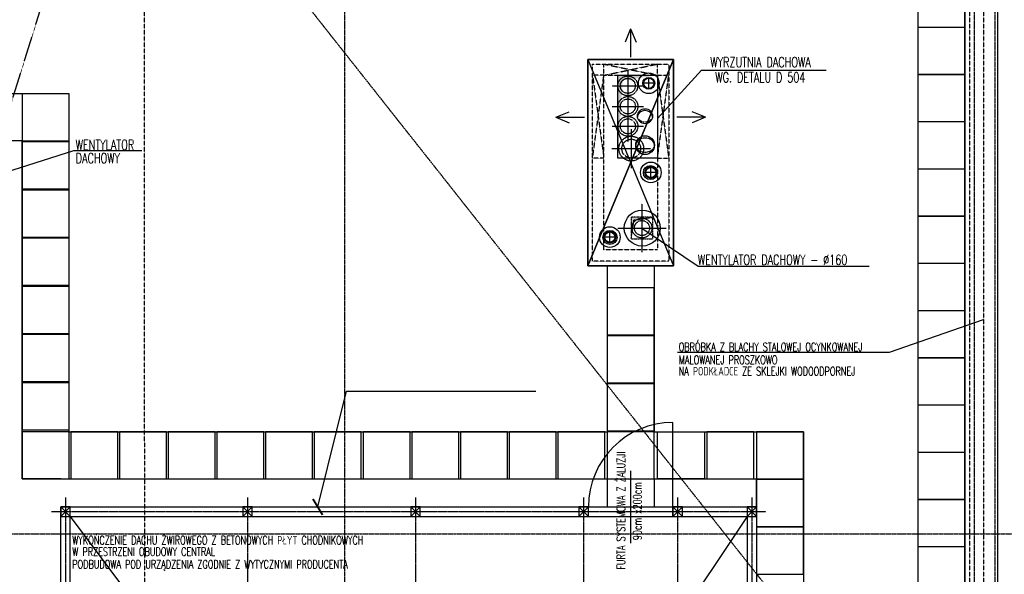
# Model space of a CAD drawing. Extents: x -7228 to 74941, y -112898 to 85621.
# Tile 16 of 256: x 52392 to 53440, y -100104 to -99514. Entities that reach past the tile are written whole.
import ezdxf

# ---------------------------------------------------------------- set-up
doc = ezdxf.new("R2010")
doc.units = 0
for name, pattern in [('CENTER', [2, 1.25, -0.25, 0.25, -0.25]), ('DASHDOT', [1, 0.5, -0.25, 0, -0.25]), ('DASHED', [0.75, 0.5, -0.25])]:
    doc.linetypes.add(name, pattern=pattern)
doc.layers.get('0').update_dxf_attribs({"color": 101, "linetype": 'CONTINUOUS'})
for name, color, linetype in [('Drz-widok', 5, 'CONTINUOUS'), ('FLUID-W.1', 7, 'CONTINUOUS'), ('FLUID-W.1a', 7, 'CONTINUOUS'), ('Ins-kan', 54, 'CONTINUOUS'), ('Ins-went', 141, 'CONTINUOUS'), ('Krzychu - Warstwa detali na rzutach', 232, 'CONTINUOUS'), ('m-went-urządzenia', 51, 'CONTINUOUS'), ('Os-osie', 14, 'CENTER'), ('Os-osie glowne', 1, 'CENTER'), ('Pzt-chodniki-hatch', 252, 'CONTINUOUS'), ('Sc-metal', 141, 'CONTINUOUS'), ('Sch-opis', 51, 'CONTINUOUS'), ('W-idok', 8, 'CONTINUOUS'), ('W-izol-w', 144, 'CONTINUOUS'), ('W-otwor-strop', 1, 'CONTINUOUS'), ('W-widok-spadki', 61, 'CONTINUOUS')]:
    doc.layers.add(name, color=color, linetype=linetype)
doc.styles.add('ROMANS', font='romans', dxfattribs={"width": 0.85})
doc.styles.add('tab-bud$0$ROMANS', font='romans', dxfattribs={"width": 0.7})
doc.dimstyles.new('CHMIELNA', dxfattribs={"dimscale": 3.5, "dimtxt": 4, "dimasz": 1.5, "dimexe": 3, "dimexo": 0, "dimgap": 1, "dimtad": 1, "dimdec": 1, "dimrnd": 0.5, "dimzin": 12, "dimdsep": 46, "dimtxsty": 'ROMANS', "dimblk": 'DIMTICK', "dimcen": 0.09, "dimse1": 1, "dimse2": 1, "dimclrd": 143, "dimclrt": 53, "dimadec": 0, "dimazin": 0, "dimtfac": 1, "dimtdec": 1, "dimtix": 1, "dimtmove": 2, "dimatfit": 2, "dimldrblk": 'ARCHTICK', "dimfxl": 0, "dimtolj": 1, "dimtzin": 0, "dimarcsym": 0})

# ---------------------------------------------------------------- blocks, each defined once
blk = doc.blocks.new('DIMTICK')
for p, q in [((0, 1), (0, -1)), ((-1, 0), (1, 0))]:
    blk.add_line(p, q)
at = {"const_width": 0.141}
blk.add_lwpolyline([(0.707, 0.707), (-0.707, -0.707)], dxfattribs=at)
blk = doc.blocks.new('*U2911')
at = {"color": 0, "linetype": 'ByBlock', "lineweight": -2}
blk.add_circle((0, 0), 80, dxfattribs=at)
at = {"color": 4, "linetype": 'DASHED'}
blk.add_ellipse((0, 0), major_axis=(0, 80), ratio=0.75, start_param=0, end_param=3.141593, dxfattribs=at)
at = {"color": 4, "linetype": 'Continuous'}
blk.add_ellipse((0, 0), major_axis=(0, 80), ratio=0.75, start_param=3.141593, end_param=6.283185, dxfattribs=at)
blk = doc.blocks.new('*U2926')
at = {"color": 0, "linetype": 'ByBlock', "lineweight": -2}
blk.add_circle((0, 0), 100, dxfattribs=at)
at = {"color": 4, "linetype": 'DASHED'}
blk.add_ellipse((0, 0), major_axis=(0, 100), ratio=0.75, start_param=0, end_param=3.141593, dxfattribs=at)
at = {"color": 4, "linetype": 'Continuous'}
blk.add_ellipse((0, 0), major_axis=(0, 100), ratio=0.75, start_param=3.141593, end_param=6.283185, dxfattribs=at)
blk = doc.blocks.new('_STRZAŁKA_WENT')
for q in [(-6, -14), (0, -30.2), (6, -14)]:
    blk.add_line((0, 0), q)

msp = doc.modelspace()

# ---------------------------------------------------------------- hatches: boundary and pattern name
at = {"layer": 'W-otwor-strop'}
msp.add_hatch(color=256, dxfattribs=at).paths.add_polyline_path([(53070.547, -99573.302), (53028.547, -99573.302), (53028.547, -99661.302), (53033.547, -99578.302)])
at = {"layer": 'W-otwor-strop', "linetype": 'DASHDOT', "ltscale": 0.5}
msp.add_hatch(color=256, dxfattribs=at).paths.add_polyline_path([(53065.572, -99724.302), (53042.572, -99724.302), (53042.572, -99747.302), (53045.572, -99727.302)])

# ---------------------------------------------------------------- linework, layer by layer
at = {"layer": 'Drz-widok'}
for points in [[(53087.047, -100042.601), (53087.047, -99942.601)], [(53042.047, -99994.037), (53042.047, -100071.165)]]:
    msp.add_lwpolyline(points, dxfattribs=at)
msp.add_arc((53087.047, -100032.601), 90, 90, 180, dxfattribs=at)
at = {"layer": 'Ins-kan', "linetype": 'Continuous', "ltscale": 0.3}
for p, q in [((53067.617, -99581.768), (53055.017, -99581.768)), ((53061.317, -99588.068), (53061.317, -99575.468)), ((53069.784, -99676.652), (53057.184, -99676.652)), ((53063.484, -99682.952), (53063.484, -99670.352)), ((53019.88, -99751.749), (53019.88, -99739.149)), ((53026.18, -99745.449), (53013.58, -99745.449))]:
    msp.add_line(p, q, dxfattribs=at)
for centre, radius in [((53061.317, -99581.768), 11), ((53061.317, -99581.768), 6.3), ((53061.317, -99581.768), 5.5), ((53063.484, -99676.652), 11), ((53063.484, -99676.652), 6.3), ((53063.484, -99676.652), 5.5), ((53019.88, -99745.449), 11), ((53019.88, -99745.449), 6.3), ((53019.88, -99745.449), 5.5)]:
    msp.add_circle(centre, radius, dxfattribs=at)
at = {"layer": 'Ins-went', "linetype": 'DASHED', "ltscale": 0.3}
for p, q in [((53039.01, -99567.896), (53039.01, -99601.152)), ((53022.382, -99584.524), (53055.638, -99584.524)), ((53039.107, -99589.795), (53039.107, -99623.051)), ((53039.107, -99589.795), (53039.107, -99623.051)), ((53022.479, -99606.423), (53055.736, -99606.423)), ((53022.479, -99606.423), (53055.736, -99606.423)), ((53039.107, -99610.915), (53039.107, -99644.171)), ((53039.107, -99610.915), (53039.107, -99644.171)), ((53022.479, -99627.543), (53055.736, -99627.543)), ((53022.479, -99627.543), (53055.736, -99627.543)), ((53042.682, -99630.518), (53042.682, -99672.088)), ((53042.682, -99630.518), (53042.682, -99672.088)), ((53021.896, -99651.303), (53063.467, -99651.303)), ((53021.896, -99651.303), (53063.467, -99651.303)), ((53054.072, -99710.013), (53054.072, -99761.59)), ((53054.072, -99710.013), (53054.072, -99761.59)), ((53054.072, -99719.174), (53054.072, -99752.43)), ((53054.072, -99719.174), (53054.072, -99752.43)), ((53028.284, -99735.802), (53079.861, -99735.802)), ((53028.284, -99735.802), (53079.861, -99735.802)), ((53037.444, -99735.802), (53070.7, -99735.802)), ((53037.444, -99735.802), (53070.7, -99735.802))]:
    msp.add_line(p, q, dxfattribs=at)
for centre, radius in [((53039.01, -99584.524), 10.56), ((53039.01, -99584.524), 8), ((53039.107, -99606.423), 10.56), ((53039.107, -99606.423), 10.56), ((53039.107, -99606.423), 8), ((53039.107, -99606.423), 8), ((53039.107, -99627.543), 10.56), ((53039.107, -99627.543), 10.56), ((53039.107, -99627.543), 8), ((53039.107, -99627.543), 8), ((53042.682, -99651.303), 13.2), ((53042.682, -99651.303), 13.2), ((53042.682, -99651.303), 10), ((53042.682, -99651.303), 10), ((53054.072, -99735.802), 10.56), ((53054.072, -99735.802), 10.56), ((53054.072, -99735.802), 8), ((53054.072, -99735.802), 8)]:
    msp.add_circle(centre, radius, dxfattribs=at)
at = {"layer": 'Ins-went'}
msp.add_circle((53054.42, -99735.802), 19.183, dxfattribs=at)
at = {"layer": 'm-went-urządzenia'}
for p, q in [((52996.547, -99556.302), (52996.547, -99776.059)), ((52996.547, -99556.302), (53087.547, -99776.059)), ((53087.547, -99776.059), (53087.547, -99556.302)), ((52996.547, -99776.059), (53087.547, -99776.059))]:
    msp.add_line(p, q, dxfattribs=at)
at = {"layer": 'Os-osie', "ltscale": 0.5}
for points in [[(52440.738, -100022.601), (52440.738, -100732.927)], [(52634.502, -100022.601), (52634.502, -101025.549)], [(52813.275, -100022.601), (52813.275, -101025.549)], [(52992.047, -100022.601), (52992.047, -101025.549)], [(53092.047, -100022.601), (53092.047, -101025.549)], [(53170.82, -100022.601), (53170.82, -101025.549)], [(52425.738, -100037.601), (53185.82, -100037.601)]]:
    msp.add_lwpolyline(points, dxfattribs=at)
at = {"layer": 'Os-osie glowne'}
for points in [[(52737.547, -96629.302), (52737.547, -102606.302)], [(53407.547, -96629.302), (53407.547, -102606.302)], [(53429.547, -96629.302), (53429.547, -102606.302)], [(50525.547, -100061.302), (62792.547, -100061.302)]]:
    msp.add_lwpolyline(points, dxfattribs=at)
at = {"layer": 'Pzt-chodniki-hatch'}
msp.add_line((53225.82, -99952.601), (53225.82, -101065.549), dxfattribs=at)
for points in [[(53347.547, -99472.052), (53347.547, -99522.052), (53397.547, -99522.052), (53397.547, -99472.052)], [(53347.547, -99522.302), (53347.547, -99572.302), (53397.547, -99572.302), (53397.547, -99522.302)], [(53347.547, -99572.552), (53347.547, -99622.552), (53397.547, -99622.552), (53397.547, -99572.552)], [(52394.71, -99592.861), (52394.71, -99642.861), (52444.71, -99642.861), (52444.71, -99592.861)], [(53347.547, -99622.802), (53347.547, -99672.802), (53397.547, -99672.802), (53397.547, -99622.802)], [(52394.71, -99644.141), (52394.71, -99694.141), (52444.71, -99694.141), (52444.71, -99644.141)], [(53347.547, -99673.052), (53347.547, -99723.052), (53397.547, -99723.052), (53397.547, -99673.052)], [(52394.71, -99695.421), (52394.71, -99745.421), (52444.71, -99745.421), (52444.71, -99695.421)], [(53347.547, -99723.302), (53347.547, -99773.302), (53397.547, -99773.302), (53397.547, -99723.302)], [(52394.635, -99746.701), (52394.635, -99796.701), (52444.635, -99796.701), (52444.635, -99746.701)], [(53347.547, -99773.552), (53347.547, -99823.552), (53397.547, -99823.552), (53397.547, -99773.552)], [(52394.71, -99797.981), (52394.71, -99847.981), (52444.71, -99847.981), (52444.71, -99797.981)], [(53017.047, -99799.601), (53017.047, -99849.601), (53067.047, -99849.601), (53067.047, -99799.601)], [(53347.547, -99823.802), (53347.547, -99873.802), (53397.547, -99873.802), (53397.547, -99823.802)], [(52394.635, -99849.261), (52394.635, -99899.261), (52444.635, -99899.261), (52444.635, -99849.261)], [(53017.047, -99850.601), (53017.047, -99900.601), (53067.047, -99900.601), (53067.047, -99850.601)], [(53347.547, -99874.052), (53347.547, -99924.052), (53397.547, -99924.052), (53397.547, -99874.052)], [(52394.71, -99900.541), (52394.71, -99950.541), (52444.71, -99950.541), (52444.71, -99900.541)], [(53017.047, -99901.601), (53017.047, -99951.601), (53067.047, -99951.601), (53067.047, -99901.601)], [(53347.547, -99924.302), (53347.547, -99974.302), (53397.547, -99974.302), (53397.547, -99924.302)], [(52394.71, -99952.601), (52394.71, -100002.601), (52444.71, -100002.601), (52444.71, -99952.601)], [(52446.51, -99952.601), (52446.51, -100002.601), (52496.51, -100002.601), (52496.51, -99952.601)], [(52498.31, -99952.601), (52498.31, -100002.601), (52548.31, -100002.601), (52548.31, -99952.601)], [(52550.11, -99952.601), (52550.11, -100002.601), (52600.11, -100002.601), (52600.11, -99952.601)], [(52601.91, -99952.601), (52601.91, -100002.601), (52651.91, -100002.601), (52651.91, -99952.601)], [(52653.71, -99952.601), (52653.71, -100002.601), (52703.71, -100002.601), (52703.71, -99952.601)], [(52705.51, -99952.601), (52705.51, -100002.601), (52755.51, -100002.601), (52755.51, -99952.601)], [(52757.31, -99952.601), (52757.31, -100002.601), (52807.31, -100002.601), (52807.31, -99952.601)], [(52809.11, -99952.601), (52809.11, -100002.601), (52859.11, -100002.601), (52859.11, -99952.601)], [(52860.91, -99952.601), (52860.91, -100002.601), (52910.91, -100002.601), (52910.91, -99952.601)], [(52912.71, -99952.601), (52912.71, -100002.601), (52962.71, -100002.601), (52962.71, -99952.601)], [(52964.51, -99952.601), (52964.51, -100002.601), (53014.51, -100002.601), (53014.51, -99952.601)], [(53017.047, -99952.601), (53017.047, -100002.601), (53067.047, -100002.601), (53067.047, -99952.601)], [(53120.5, -99952.601), (53120.5, -100002.601), (53070.5, -100002.601), (53070.5, -99952.601)], [(53123.16, -99952.601), (53123.16, -100002.601), (53173.16, -100002.601), (53173.16, -99952.601)], [(53175.82, -99952.601), (53175.82, -100002.601), (53225.82, -100002.601), (53225.82, -99952.601)], [(53347.547, -99974.552), (53347.547, -100024.552), (53397.547, -100024.552), (53397.547, -99974.552)], [(53175.82, -100003.349), (53175.82, -100053.349), (53225.82, -100053.349), (53225.82, -100003.349)], [(53347.547, -100024.802), (53347.547, -100074.802), (53397.547, -100074.802), (53397.547, -100024.802)], [(53175.82, -100053.959), (53175.82, -100103.959), (53225.82, -100103.959), (53225.82, -100053.959)], [(53347.547, -100075.052), (53347.547, -100125.052), (53397.547, -100125.052), (53397.547, -100075.052)]]:
    msp.add_lwpolyline(points, close=True, dxfattribs=at)
for points in [[(52444.71, -99592.861), (51953.515, -99592.861)], [(52444.71, -99952.601), (52444.71, -99592.861)], [(52394.71, -99642.861), (51903.515, -99642.861)], [(52394.71, -100002.601), (52394.71, -99642.861)]]:
    msp.add_lwpolyline(points, dxfattribs=at)
at = {"layer": 'Sc-metal'}
for points in [[(53175.82, -101015.549), (52495.047, -101015.549), (52495.047, -100713.802), (52435.738, -100713.802), (52435.738, -100032.601), (53175.82, -100032.601)], [(52435.738, -100032.601), (52435.738, -100042.601), (52445.738, -100042.601), (52445.738, -100032.601)], [(52629.502, -100032.601), (52629.502, -100042.601), (52639.502, -100042.601), (52639.502, -100032.601)], [(52808.275, -100032.601), (52808.275, -100042.601), (52818.275, -100042.601), (52818.275, -100032.601)], [(52987.047, -100032.601), (52987.047, -100042.601), (52997.047, -100042.601), (52997.047, -100032.601)], [(53087.047, -100032.601), (53087.047, -100042.601), (53097.047, -100042.601), (53097.047, -100032.601)], [(53165.82, -100032.601), (53165.82, -100042.601), (53175.82, -100042.601), (53175.82, -100032.601)], [(53165.82, -101005.549), (52505.047, -101005.549), (52505.047, -100703.802), (52505.047, -100703.802), (52445.738, -100703.802), (52445.738, -100042.601), (53165.82, -100042.601), (53165.82, -101005.549)]]:
    msp.add_lwpolyline(points, close=True, dxfattribs=at)
for points in [[(52435.738, -100032.601), (52445.738, -100042.601)], [(52445.738, -100032.601), (52435.738, -100042.601)], [(52629.502, -100032.601), (52639.502, -100042.601)], [(52639.502, -100032.601), (52629.502, -100042.601)], [(52808.275, -100032.601), (52818.275, -100042.601)], [(52818.275, -100032.601), (52808.275, -100042.601)], [(52987.047, -100032.601), (52997.047, -100042.601)], [(52997.047, -100032.601), (52987.047, -100042.601)], [(53087.047, -100032.601), (53097.047, -100042.601)], [(53097.047, -100032.601), (53087.047, -100042.601)], [(53165.82, -100032.601), (53175.82, -100042.601)], [(53175.82, -100032.601), (53165.82, -100042.601)], [(52445.738, -100042.601), (53165.82, -101005.549)], [(53165.82, -100042.601), (52523.547, -101005.549)]]:
    msp.add_lwpolyline(points, dxfattribs=at)
at = {"layer": 'Sch-opis'}
for p, q in [((53070.547, -99619.302), (53117.446, -99567.969)), ((53117.446, -99567.969), (53249.871, -99567.969)), ((52335.511, -99689.861), (52449.51, -99653.271)), ((52449.51, -99653.271), (52522.013, -99653.271)), ((53054.072, -99735.802), (53113.738, -99776.504)), ((53113.738, -99776.504), (53295.646, -99776.504))]:
    msp.add_line(p, q, dxfattribs=at)
msp.add_lwpolyline([(53091.964, -99868.022), (53317.24, -99868.022), (53417.547, -99833.101)], dxfattribs=at)
at = {"layer": 'W-idok'}
for p, q in [((52444.71, -99952.601), (53017.047, -99952.601)), ((53067.047, -99952.601), (53225.82, -99952.601)), ((52435.738, -100002.601), (53017.047, -100002.601)), ((53067.047, -100002.601), (53175.82, -100002.601))]:
    msp.add_line(p, q, dxfattribs=at)
at = {"layer": 'W-idok', "linetype": 'DASHED', "ltscale": 0.5}
for points in [[(53417.547, -97051.302), (53417.547, -100240.302)], [(53402.547, -97066.302), (53402.547, -100225.302)], [(53013.547, -99573.302), (53013.547, -99561.302)], [(53013.547, -99573.302), (53070.547, -99561.302)], [(53013.547, -99561.302), (53070.547, -99573.302)], [(53070.547, -99573.302), (53070.547, -99561.302)], [(53013.547, -99573.302), (53001.547, -99573.302)], [(53001.547, -99661.302), (53013.547, -99573.302)], [(53001.547, -99573.302), (53013.547, -99661.302)], [(53070.547, -99573.302), (53082.547, -99573.302)], [(53070.547, -99573.302), (53082.547, -99661.302)], [(53070.547, -99661.302), (53082.547, -99573.302)], [(53013.547, -99661.302), (53001.547, -99661.302)], [(53070.547, -99661.302), (53082.547, -99661.302)]]:
    msp.add_lwpolyline(points, dxfattribs=at)
at = {"layer": 'W-idok'}
for points in [[(53347.547, -99321.302), (53347.547, -100175.302)], [(52996.547, -99556.302), (53087.547, -99776.059)], [(53017.047, -99776.059), (53017.047, -99952.601)], [(53067.047, -99776.059), (53067.047, -99952.601)], [(52435.738, -100002.601), (52394.71, -100002.601)], [(53017.047, -100002.601), (53017.047, -100032.601)], [(53067.047, -100002.601), (53067.047, -100032.601)], [(53175.82, -100032.601), (53175.82, -100002.601)]]:
    msp.add_lwpolyline(points, dxfattribs=at)
at = {"layer": 'W-idok', "linetype": 'DASHED', "ltscale": 0.5}
for points in [[(53001.547, -99561.302), (53082.547, -99561.302), (53082.547, -99771.059), (53001.547, -99771.059)], [(53013.547, -99573.302), (53070.547, -99573.302), (53070.547, -99759.059), (53013.547, -99759.059)]]:
    msp.add_lwpolyline(points, close=True, dxfattribs=at)
at = {"layer": 'W-izol-w', "linetype": 'Continuous'}
for p, q in [((53432.547, -100259.302), (53432.547, -97841.802)), ((53087.547, -99556.302), (52996.547, -99556.302)), ((52996.547, -99776.059), (53087.547, -99556.302)), ((53087.547, -99556.302), (52996.547, -99556.302)), ((53087.547, -99556.302), (52996.547, -99556.302)), ((52996.547, -99556.302), (52996.547, -99776.059)), ((52996.547, -99776.059), (53087.547, -99556.302)), ((53087.547, -99556.302), (52996.547, -99556.302)), ((52996.547, -99556.302), (53087.547, -99776.059)), ((53087.547, -99776.059), (53087.547, -99556.302)), ((52996.547, -99776.059), (53087.547, -99776.059))]:
    msp.add_line(p, q, dxfattribs=at)
for points in [[(53397.547, -97071.302), (53397.547, -100220.302)], [(53087.547, -99556.302), (52996.547, -99776.059)]]:
    msp.add_lwpolyline(points, dxfattribs=at)
msp.add_lwpolyline([(52996.547, -99556.302), (53087.547, -99556.302), (53087.547, -99776.059), (52996.547, -99776.059)], close=True, dxfattribs=at)
at = {"layer": 'W-otwor-strop', "linetype": 'Continuous', "ltscale": 0.5}
msp.add_lwpolyline([(53028.547, -99573.302), (53070.547, -99573.302), (53070.547, -99661.302), (53028.547, -99661.302)], close=True, dxfattribs=at)
at = {"layer": 'W-otwor-strop', "linetype": 'DASHDOT', "ltscale": 0.5}
msp.add_lwpolyline([(53042.572, -99724.302), (53042.572, -99747.302), (53065.572, -99747.302), (53065.572, -99724.302)], close=True, dxfattribs=at)
msp.add_lwpolyline([(53065.572, -99724.302), (53042.572, -99724.302), (53042.572, -99747.302), (53045.572, -99727.302), (53065.572, -99724.302)], dxfattribs=at)
at = {"layer": 'W-otwor-strop', "ltscale": 0.5}
for centre in [(53063.049, -99676.802), (53020.047, -99745.802)]:
    msp.add_circle(centre, 7.5, dxfattribs=at)
at = {"layer": 'W-widok-spadki', "linetype": 'DASHED', "ltscale": 0.5}
for points in [[(52359.71, -99677.861), (52457.547, -99364.302)], [(52525.547, -100685.302), (52524.598, -99364.395)], [(53307.547, -100270.302), (52591.547, -99364.302)]]:
    msp.add_lwpolyline(points, dxfattribs=at)

# ---------------------------------------------------------------- block references
at = {"layer": 'FLUID-W.1', "color": 1, "linetype": 'Continuous', "xscale": 0.1000000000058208, "yscale": 0.1000000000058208, "zscale": 0.1, "rotation": 90}
msp.add_blockref('*U2926', (53057.374, -99647.581), dxfattribs=at)
at = {"layer": 'FLUID-W.1a', "color": 1, "linetype": 'Continuous', "xscale": 0.1000000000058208, "yscale": 0.1000000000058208, "zscale": 0.1, "rotation": 90}
msp.add_blockref('*U2911', (53057.287, -99616.819), dxfattribs=at)
at = {"layer": 'Ins-went'}
msp.add_blockref('_STRZAŁKA_WENT', (53042.047, -99523.909), dxfattribs=at)
at = {"layer": 'Ins-went', "rotation": 90}
msp.add_blockref('_STRZAŁKA_WENT', (52962.605, -99618), dxfattribs=at)
at = {"layer": 'Ins-went', "xscale": -1, "rotation": 270.0000000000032}
msp.add_blockref('_STRZAŁKA_WENT', (53121.49, -99618), dxfattribs=at)

# ---------------------------------------------------------------- texts
at = {"layer": 'Sch-opis', "width": 0.7}
for s, height, rotation, style, p in [('WYRZUTNIA DACHOWA', 10.75717, 0, 'tab-bud$0$ROMANS', (53126.838, -99564.733)), ('WG. DETALU D 504', 10.75717, 0, 'tab-bud$0$ROMANS', (53132.135, -99580.866)), ('WENTYLATOR', 10.7572, 0, 'tab-bud$0$ROMANS', (52451.639, -99652.602)), ('DACHOWY', 10.7572, 0, 'tab-bud$0$ROMANS', (52451.639, -99666.878)), ('WENTYLATOR DACHOWY - %%c160', 10.75717, 0, 'tab-bud$0$ROMANS', (53113.545, -99774.946)), ('FURTA SYSTEMOWA Z ŻALUZJI', 9, 90, 'ROMANS', (53036.208, -100099.276)), ('90cm x200cm', 9, 90, 'ROMANS', (53053.655, -100067.937))]:
    msp.add_text(s, height=height, rotation=rotation, dxfattribs=dict(at, style=style)).set_placement(p)
at = {"layer": 'Sch-opis', "style": 'ROMANS', "width": 0.7}
for s, p in [('OBRÓBKA Z BLACHY STALOWEJ OCYNKOWANEJ', (53093.173, -99866.788)), ('MALOWANEJ PROSZKOWO', (53093.173, -99880.571)), ('NA PODKŁADCE ZE SKLEJKI WODOODPORNEJ', (53093.173, -99892.625)), ('WYKOŃCZENIE DACHU ŻWIROWEGO Z BETONOWYCH PŁYT CHODNIKOWYCH', (52447.964, -100072.451)), ('W PRZESTRZENI OBUDOWY CENTRAL', (52447.964, -100084.679)), ('PODBUDOWA POD URZĄDZENIA ZGODNIE Z WYTYCZNYMI PRODUCENTA', (52447.964, -100098.059))]:
    msp.add_text(s, height=9, dxfattribs=at).set_placement(p)

# ---------------------------------------------------------------- leaders
at = {"layer": 'Krzychu - Warstwa detali na rzutach'}
msp.add_leader([(52709.159, -100032.601), (52739.715, -99909.416), (52941.199, -99909.391)], dimstyle='CHMIELNA', override={"dimasz": 4, "dimgap": 1, "dimtad": 0}, dxfattribs=at)

doc.saveas('drawing.dxf')
